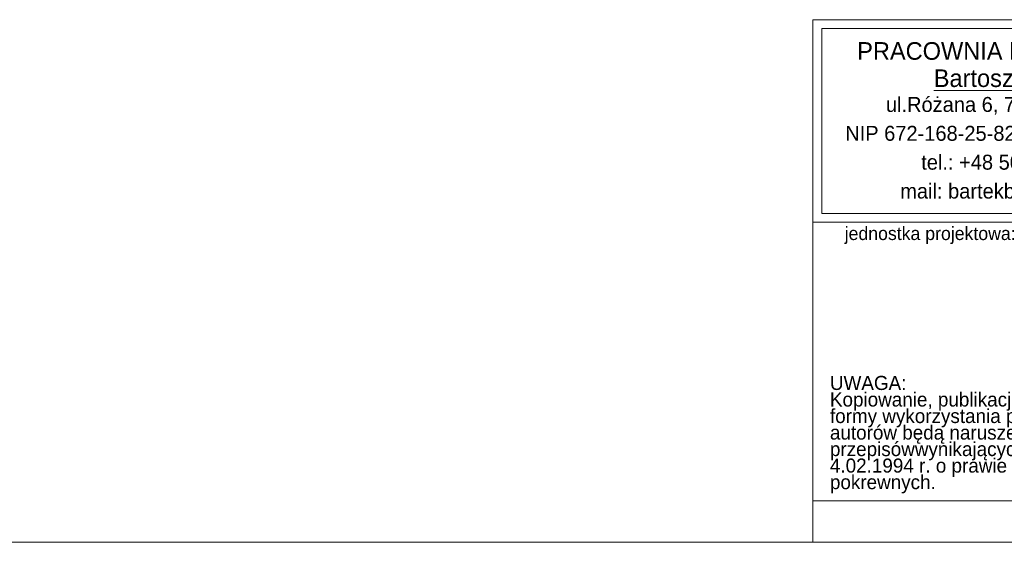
# Model space of a CAD drawing. Extents: x -394022 to -71759, y -12022 to 18278.
# Tile 77 of 91: x -99334 to -87449, y -11422 to -5110. Entities that reach past the tile are written whole.
import ezdxf

# ---------------------------------------------------------------- set-up
doc = ezdxf.new("R2010")
doc.units = 0
doc.header["$MEASUREMENT"] = 0
doc.layers.add('ARCH TABELA_Nr_Pióra__21', color=7, linetype='Continuous', lineweight=13)
doc.layers.add('ARCH TABELA_Nr_Pióra__7', color=7, linetype='Continuous', lineweight=13)
doc.styles.add('GENERATED_STYLE_5', font='txt')
doc.styles.add('GENERATED_STYLE_6', font='txt')

msp = doc.modelspace()

# ---------------------------------------------------------------- linework, layer by layer
at = {"layer": 'ARCH TABELA_Nr_Pióra__21', "linetype": 'Continuous'}
for p, q in [((-89758.7, -5110.5), (-72258.7, -5110.5)), ((-89758.7, -5110.5), (-84865.1, -5110.5)), ((-89758.7, -7557.3), (-89758.7, -5110.5)), ((-89758.7, -10921.6), (-89758.7, -5110.5)), ((-89652.4, -7450.9), (-89652.4, -5216.9)), ((-89652.4, -5216.9), (-84971.5, -5216.9)), ((-89652.4, -7450.9), (-84971.5, -7450.9)), ((-89758.7, -7557.3), (-84865.1, -7557.3)), ((-89758.7, -10921.6), (-84865.1, -10921.6)), ((-89758.7, -11421.6), (-89758.7, -10921.6)), ((-89758.7, -11421.6), (-89758.7, -10921.6)), ((-89758.7, -11421.6), (-89758.7, -10921.6)), ((-71758.7, -11421.6), (-128758.7, -11421.6))]:
    msp.add_line(p, q, dxfattribs=at)

# ---------------------------------------------------------------- texts
at = {"layer": 'ARCH TABELA_Nr_Pióra__7', "linetype": 'Continuous', "insert": (-87311.9, -5381.8), "char_height": 212.766, "attachment_point": 2, "line_spacing_factor": 0.926719, "style": 'GENERATED_STYLE_6'}
msp.add_mtext('{PRACOWNIA PROJEKTOWA\\P\\LBartosz Balejko}', dxfattribs=at)
at = {"layer": 'ARCH TABELA_Nr_Pióra__7', "linetype": 'Continuous', "style": 'GENERATED_STYLE_5'}
for s, insert, char_height, width, attachment_point, line_spacing_factor in [('{ul.Różana 6, 78-300 Świdwin\\PNIP 672-168-25-82 Regon 331349321\\Ptel.: +48 501 059 462\\Pmail: bartekbalejko@o2.pl}', (-87311.9, -6043.7), 180.852, 7974.447, 2, 1.156383), ('{UWAGA:\\PKopiowanie, publikacje oraz wszelkie inne formy wykorzystania projektu bez zgody autorów będą naruszeniem przepisówwynikających z Ustawy z dnia 4.02.1994 r. o prawie autorskim i prawach pokrewnych.}', (-89553.6, -9411.9), 170.2128, 4483.408, 1, 0.703415)]:
    msp.add_mtext(s, dxfattribs=dict(at, insert=insert, char_height=char_height, width=width, attachment_point=attachment_point, line_spacing_factor=line_spacing_factor))
at = {"layer": 'ARCH TABELA_Nr_Pióra__7', "linetype": 'Continuous', "insert": (-89375.8, -7611.9), "char_height": 159.58, "attachment_point": 1, "style": 'GENERATED_STYLE_5'}
msp.add_mtext('{jednostka projektowa:}', dxfattribs=at)

doc.saveas('drawing.dxf')
